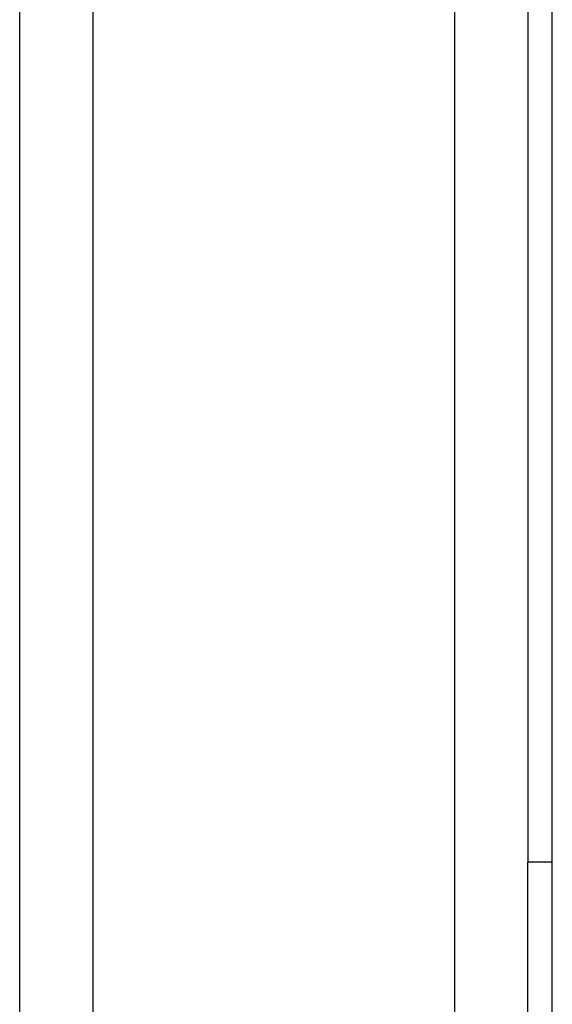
# Model space of a CAD drawing. Header units: inches. Extents: x 4 to 134, y 7 to 73.
# Tile 79 of 104: x 32.506 to 32.899, y 47.93 to 48.657. Entities that reach past the tile are written whole.
import ezdxf

# ---------------------------------------------------------------- set-up
doc = ezdxf.new("R2010")
doc.units = ezdxf.units.IN
doc.header["$MEASUREMENT"] = 0
doc.layers.add('Visible Edges(ANSI)', color=7, linetype='Continuous', lineweight=25)
doc.layers.add('Visible Tangent Edges(ANSI)', color=7, linetype='Continuous', lineweight=25)

msp = doc.modelspace()

# ---------------------------------------------------------------- linework, layer by layer
at = {"layer": 'Visible Edges(ANSI)'}
for p, q in [((32.89943, 15.93142), (32.89943, 51.41242)), ((32.50643, 47.70547), (32.50643, 49.56992)), ((32.88143, 49.38165), (32.88143, 48.03516)), ((32.88143, 47.91016), (32.88143, 48.03516))]:
    msp.add_line(p, q, dxfattribs=at)
at = {"layer": 'Visible Tangent Edges(ANSI)'}
for p, q in [((32.56028, 49.54125), (32.56028, 47.70639)), ((32.82758, 47.70728), (32.82758, 49.46537)), ((32.89943, 48.03516), (32.88143, 48.03516))]:
    msp.add_line(p, q, dxfattribs=at)

doc.saveas('drawing.dxf')
